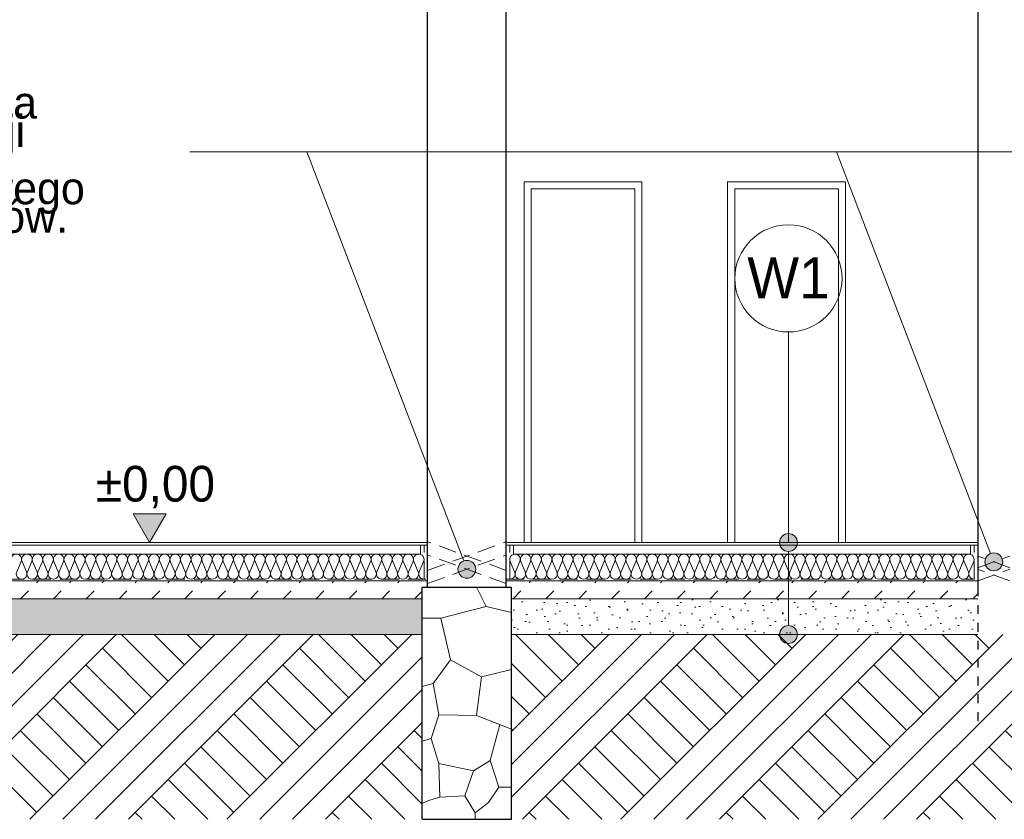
# Model space of a CAD drawing. Extents: x -396299 to -11759, y -15022 to 18278.
# Tile 65 of 205: x -232846 to -227333, y -5002 to -524. Entities that reach past the tile are written whole.
import ezdxf

# ---------------------------------------------------------------- set-up
doc = ezdxf.new("R2010")
doc.units = 0
doc.header["$MEASUREMENT"] = 0
doc.linetypes.add('Hidden Line', pattern=[100, 50, -50])
doc.linetypes.add('Krawędzie ukryte', pattern=[150, 100, -50])
for name, color, linetype in [('Arch ocieplenie', 7, 'Continuous'), ('Arch opisy', 7, 'Continuous'), ('Arch wymiary', 7, 'Continuous')]:
    doc.layers.add(name, color=color, linetype=linetype)
for name, color, linetype, lineweight, true_color in [('Arch ocieplenie_Nr_Pióra__9', 7, 'Continuous', 13, 0x3dad99), ('Arch opisy_Nr_Pióra__3', 7, 'Continuous', 20, 0xff6600), ('Arch wyburzenia_Nr_Pióra__2', 7, 'Continuous', 13, 0x7f7f7f), ('arch wypelnienia_Nr_Pióra__2', 7, 'Continuous', 13, 0x7f7f7f), ('INWENT.ŚCIANY_Nr_Pióra__2', 7, 'Continuous', 13, 0x7f7f7f)]:
    doc.layers.add(name, color=color, linetype=linetype, lineweight=lineweight, true_color=true_color)
for name, color, linetype, lineweight in [('Arch opisy_Nr_Pióra__1', 7, 'Continuous', 25), ('Arch opisy_Nr_Pióra__21', 7, 'Continuous', 13), ('Arch stropy_Nr_Pióra__21', 7, 'Continuous', 13), ('Arch stropy_Nr_Pióra__6', 7, 'Continuous', 13), ('Arch wymiary_Nr_Pióra__21', 7, 'Continuous', 13), ('INWENT. DRZWI_Nr_Pióra__21', 7, 'Continuous', 13), ('INWENT.ŚCIANY_Nr_Pióra__1', 7, 'Continuous', 25)]:
    doc.layers.add(name, color=color, linetype=linetype, lineweight=lineweight)
doc.styles.add('GENERATED_STYLE_1', font='txt')
doc.styles.add('GENERATED_STYLE_3', font='txt')
pattern_1 = [(45, (0, 0), (-275.77163, 275.77163), []), (45, (-91.9, 91.9), (-551.5433, 551.5433), []), (45, (-183.85, 183.85), (-551.5433, 551.5433), []), (135, (-275.77, 275.77), (91.92388, 91.92388), [390, -390])]
pattern_2 = [(45, (0, 200), (-63.63961, 63.63961), [0, -60, 0, -90]), (110, (200, 200), (84.572336, 30.781813), [0, -44, 0, -76])]
pattern_3 = [(45, (0, 0), (-183.84776, 183.84776), [195, -65]), (45, (1e-14, 183.85), (-183.84776, 183.84776), [195, -65])]

# ---------------------------------------------------------------- blocks, each defined once
blk = doc.blocks.new('Izolacja cieplna 14_100', base_point=(-236511.9, -3656.8))
at = {"layer": 'Arch ocieplenie_Nr_Pióra__9', "linetype": 'Continuous'}
for p, q in [((-232862.4, -3615.1), (-232837.8, -3558.5)), ((-232832.8, -3558.5), (-232808.1, -3615.1)), ((-232803.1, -3615.1), (-232778.5, -3558.5)), ((-232773.5, -3558.5), (-232748.8, -3615.1)), ((-232743.8, -3615.1), (-232719.2, -3558.5)), ((-232714.2, -3558.5), (-232689.5, -3615.1)), ((-232684.5, -3615.1), (-232659.9, -3558.5)), ((-232654.9, -3558.5), (-232630.2, -3615.1)), ((-232625.2, -3615.1), (-232600.6, -3558.5)), ((-232595.6, -3558.5), (-232570.9, -3615.1)), ((-232565.9, -3615.1), (-232541.3, -3558.5)), ((-232536.3, -3558.5), (-232511.6, -3615.1)), ((-232506.6, -3615.1), (-232482, -3558.5)), ((-232477, -3558.5), (-232452.3, -3615.1)), ((-232447.3, -3615.1), (-232422.7, -3558.5)), ((-232417.7, -3558.5), (-232393, -3615.1)), ((-232388, -3615.1), (-232363.4, -3558.5)), ((-232358.4, -3558.5), (-232333.7, -3615.1)), ((-232328.7, -3615.1), (-232304.1, -3558.5)), ((-232299.1, -3558.5), (-232274.4, -3615.1)), ((-232269.4, -3615.1), (-232244.8, -3558.5)), ((-232239.8, -3558.5), (-232215.1, -3615.1)), ((-232210.1, -3615.1), (-232185.5, -3558.5)), ((-232180.5, -3558.5), (-232155.8, -3615.1)), ((-232150.8, -3615.1), (-232126.2, -3558.5)), ((-232121.2, -3558.5), (-232096.5, -3615.1)), ((-232091.5, -3615.1), (-232066.9, -3558.5)), ((-232061.9, -3558.5), (-232037.2, -3615.1)), ((-232032.2, -3615.1), (-232007.6, -3558.5)), ((-232002.6, -3558.5), (-231977.9, -3615.1)), ((-231972.9, -3615.1), (-231948.3, -3558.5)), ((-231943.3, -3558.5), (-231918.6, -3615.1)), ((-231913.6, -3615.1), (-231889, -3558.5)), ((-231884, -3558.5), (-231859.3, -3615.1)), ((-231854.3, -3615.1), (-231829.7, -3558.5)), ((-231824.7, -3558.5), (-231800, -3615.1)), ((-231795, -3615.1), (-231770.4, -3558.5)), ((-231765.4, -3558.5), (-231740.7, -3615.1)), ((-231735.7, -3615.1), (-231711.1, -3558.5)), ((-231706.1, -3558.5), (-231681.4, -3615.1)), ((-231676.4, -3615.1), (-231651.8, -3558.5)), ((-231646.8, -3558.5), (-231622.1, -3615.1)), ((-231617.1, -3615.1), (-231592.5, -3558.5)), ((-231587.5, -3558.5), (-231562.8, -3615.1)), ((-231557.8, -3615.1), (-231533.2, -3558.5)), ((-231528.2, -3558.5), (-231503.5, -3615.1)), ((-231498.5, -3615.1), (-231473.9, -3558.5)), ((-231468.9, -3558.5), (-231444.2, -3615.1)), ((-231439.2, -3615.1), (-231414.6, -3558.5)), ((-231409.6, -3558.5), (-231384.9, -3615.1)), ((-231379.9, -3615.1), (-231355.3, -3558.5)), ((-231350.3, -3558.5), (-231325.6, -3615.1)), ((-231320.6, -3615.1), (-231296, -3558.5)), ((-231291, -3558.5), (-231266.3, -3615.1)), ((-231261.3, -3615.1), (-231236.7, -3558.5)), ((-231231.7, -3558.5), (-231207, -3615.1)), ((-231202, -3615.1), (-231177.4, -3558.5)), ((-231172.4, -3558.5), (-231147.7, -3615.1)), ((-231142.7, -3615.1), (-231118.1, -3558.5)), ((-231113.1, -3558.5), (-231088.4, -3615.1)), ((-231083.4, -3615.1), (-231058.8, -3558.5)), ((-231053.8, -3558.5), (-231029.1, -3615.1)), ((-231024.1, -3615.1), (-230999.5, -3558.5)), ((-230994.5, -3558.5), (-230969.8, -3615.1)), ((-230964.8, -3615.1), (-230940.2, -3558.5)), ((-230935.2, -3558.5), (-230910.5, -3615.1)), ((-230905.5, -3615.1), (-230880.9, -3558.5)), ((-230875.9, -3558.5), (-230851.2, -3615.1)), ((-230846.2, -3615.1), (-230821.6, -3558.5)), ((-230816.6, -3558.5), (-230791.9, -3615.1)), ((-230786.9, -3615.1), (-230762.3, -3558.5)), ((-230757.3, -3558.5), (-230732.6, -3615.1)), ((-230727.6, -3615.1), (-230703, -3558.5)), ((-230698, -3558.5), (-230673.3, -3615.1)), ((-230668.3, -3615.1), (-230643.7, -3558.5)), ((-230638.7, -3558.5), (-230614, -3615.1)), ((-230609, -3615.1), (-230584.4, -3558.5))]:
    blk.add_line(p, q, dxfattribs=at)
for centre, start_param, end_param in [((-232864.9, -3546.6), 4.299595, 8.266775), ((-232805.6, -3546.6), 4.299595, 8.266775), ((-232746.3, -3546.6), 4.299595, 8.266775), ((-232687, -3546.6), 4.299595, 8.266775), ((-232627.7, -3546.6), 4.299595, 8.266775), ((-232568.4, -3546.6), 4.299595, 8.266775), ((-232509.1, -3546.6), 4.299595, 8.266775), ((-232449.8, -3546.6), 4.299595, 8.266775), ((-232390.5, -3546.6), 4.299595, 8.266775), ((-232331.2, -3546.6), 4.299595, 8.266775), ((-232271.9, -3546.6), 4.299595, 8.266775), ((-232212.6, -3546.6), 4.299595, 8.266775), ((-232153.3, -3546.6), 4.299595, 8.266775), ((-232094, -3546.6), 4.299595, 8.266775), ((-232034.7, -3546.6), 4.299595, 8.266775), ((-231975.4, -3546.6), 4.299595, 8.266775), ((-231916.1, -3546.6), 4.299595, 8.266775), ((-231856.8, -3546.6), 4.299595, 8.266775), ((-231797.5, -3546.6), 4.299595, 8.266775), ((-231738.2, -3546.6), 4.299595, 8.266775), ((-231678.9, -3546.6), 4.299595, 8.266775), ((-231619.6, -3546.6), 4.299595, 8.266775), ((-231560.3, -3546.6), 4.299595, 8.266775), ((-231501, -3546.6), 4.299595, 8.266775), ((-231441.7, -3546.6), 4.299595, 8.266775), ((-231382.4, -3546.6), 4.299595, 8.266775), ((-231323.1, -3546.6), 4.299595, 8.266775), ((-231263.8, -3546.6), 4.299595, 8.266775), ((-231204.5, -3546.6), 4.299595, 8.266775), ((-231145.2, -3546.6), 4.299595, 8.266775), ((-231085.9, -3546.6), 4.299595, 8.266775), ((-231026.6, -3546.6), 4.299595, 8.266775), ((-230967.3, -3546.6), 4.299595, 8.266775), ((-230908, -3546.6), 4.299595, 8.266775), ((-230848.7, -3546.6), 4.299595, 8.266775), ((-230789.4, -3546.6), 4.299595, 8.266775), ((-230730.1, -3546.6), 4.299595, 8.266775), ((-230670.8, -3546.6), 4.299595, 8.266775), ((-230611.5, -3546.6), 4.299595, 8.266775), ((-232835.3, -3627), 1.158004, 5.125183), ((-232776, -3627), 1.158004, 5.125183), ((-232716.7, -3627), 1.158004, 5.125183), ((-232657.4, -3627), 1.158004, 5.125183), ((-232598.1, -3627), 1.158004, 5.125183), ((-232538.8, -3627), 1.158004, 5.125183), ((-232479.5, -3627), 1.158004, 5.125183), ((-232420.2, -3627), 1.158004, 5.125183), ((-232360.9, -3627), 1.158004, 5.125183), ((-232301.6, -3627), 1.158004, 5.125183), ((-232242.3, -3627), 1.158004, 5.125183), ((-232183, -3627), 1.158004, 5.125183), ((-232123.7, -3627), 1.158004, 5.125183), ((-232064.4, -3627), 1.158004, 5.125183), ((-232005.1, -3627), 1.158004, 5.125183), ((-231945.8, -3627), 1.158004, 5.125183), ((-231886.5, -3627), 1.158004, 5.125183), ((-231827.2, -3627), 1.158004, 5.125183), ((-231767.9, -3627), 1.158004, 5.125183), ((-231708.6, -3627), 1.158004, 5.125183), ((-231649.3, -3627), 1.158004, 5.125183), ((-231590, -3627), 1.158004, 5.125183), ((-231530.7, -3627), 1.158004, 5.125183), ((-231471.4, -3627), 1.158004, 5.125183), ((-231412.1, -3627), 1.158004, 5.125183), ((-231352.8, -3627), 1.158004, 5.125183), ((-231293.5, -3627), 1.158004, 5.125183), ((-231234.2, -3627), 1.158004, 5.125183), ((-231174.9, -3627), 1.158004, 5.125183), ((-231115.6, -3627), 1.158004, 5.125183), ((-231056.3, -3627), 1.158004, 5.125183), ((-230997, -3627), 1.158004, 5.125183), ((-230937.7, -3627), 1.158004, 5.125183), ((-230878.4, -3627), 1.158004, 5.125183), ((-230819.1, -3627), 1.158004, 5.125183), ((-230759.8, -3627), 1.158004, 5.125183), ((-230700.5, -3627), 1.158004, 5.125183), ((-230641.2, -3627), 1.158004, 5.125183), ((-230581.9, -3627), 1.158004, 3.141593)]:
    blk.add_ellipse(centre, major_axis=(0, 29.8), ratio=0.995804, start_param=start_param, end_param=end_param, dxfattribs=at)
blk = doc.blocks.new('Izolacja cieplna 14_102', base_point=(-230101.9, -3656.8))
at = {"layer": 'Arch ocieplenie_Nr_Pióra__9', "linetype": 'Continuous'}
for p, q in [((-230099.4, -3558.5), (-230074.8, -3615.1)), ((-230069.9, -3615.1), (-230045.3, -3558.5)), ((-230040.3, -3558.5), (-230015.7, -3615.1)), ((-230010.8, -3615.1), (-229986.2, -3558.5)), ((-229981.2, -3558.5), (-229956.6, -3615.1)), ((-229951.7, -3615.1), (-229927.1, -3558.5)), ((-229922.1, -3558.5), (-229897.5, -3615.1)), ((-229892.6, -3615.1), (-229868, -3558.5)), ((-229863, -3558.5), (-229838.5, -3615.1)), ((-229833.5, -3615.1), (-229808.9, -3558.5)), ((-229803.9, -3558.5), (-229779.4, -3615.1)), ((-229774.4, -3615.1), (-229749.8, -3558.5)), ((-229744.9, -3558.5), (-229720.3, -3615.1)), ((-229715.3, -3615.1), (-229690.7, -3558.5)), ((-229685.8, -3558.5), (-229661.2, -3615.1)), ((-229656.2, -3615.1), (-229631.6, -3558.5)), ((-229626.7, -3558.5), (-229602.1, -3615.1)), ((-229597.1, -3615.1), (-229572.5, -3558.5)), ((-229567.6, -3558.5), (-229543, -3615.1)), ((-229538, -3615.1), (-229513.5, -3558.5)), ((-229508.5, -3558.5), (-229483.9, -3615.1)), ((-229478.9, -3615.1), (-229454.4, -3558.5)), ((-229449.4, -3558.5), (-229424.8, -3615.1)), ((-229419.9, -3615.1), (-229395.3, -3558.5)), ((-229390.3, -3558.5), (-229365.7, -3615.1)), ((-229360.8, -3615.1), (-229336.2, -3558.5)), ((-229331.2, -3558.5), (-229306.6, -3615.1)), ((-229301.7, -3615.1), (-229277.1, -3558.5)), ((-229272.1, -3558.5), (-229247.5, -3615.1)), ((-229242.6, -3615.1), (-229218, -3558.5)), ((-229213, -3558.5), (-229188.5, -3615.1)), ((-229183.5, -3615.1), (-229158.9, -3558.5)), ((-229153.9, -3558.5), (-229129.4, -3615.1)), ((-229124.4, -3615.1), (-229099.8, -3558.5)), ((-229094.9, -3558.5), (-229070.3, -3615.1)), ((-229065.3, -3615.1), (-229040.7, -3558.5)), ((-229035.8, -3558.5), (-229011.2, -3615.1)), ((-229006.2, -3615.1), (-228981.6, -3558.5)), ((-228976.7, -3558.5), (-228952.1, -3615.1)), ((-228947.1, -3615.1), (-228922.5, -3558.5)), ((-228917.6, -3558.5), (-228893, -3615.1)), ((-228888, -3615.1), (-228863.5, -3558.5)), ((-228858.5, -3558.5), (-228833.9, -3615.1)), ((-228828.9, -3615.1), (-228804.4, -3558.5)), ((-228799.4, -3558.5), (-228774.8, -3615.1)), ((-228769.9, -3615.1), (-228745.3, -3558.5)), ((-228740.3, -3558.5), (-228715.7, -3615.1)), ((-228710.8, -3615.1), (-228686.2, -3558.5)), ((-228681.2, -3558.5), (-228656.6, -3615.1)), ((-228651.7, -3615.1), (-228627.1, -3558.5)), ((-228622.1, -3558.5), (-228597.5, -3615.1)), ((-228592.6, -3615.1), (-228568, -3558.5)), ((-228563, -3558.5), (-228538.5, -3615.1)), ((-228533.5, -3615.1), (-228508.9, -3558.5)), ((-228503.9, -3558.5), (-228479.4, -3615.1)), ((-228474.4, -3615.1), (-228449.8, -3558.5)), ((-228444.9, -3558.5), (-228420.3, -3615.1)), ((-228415.3, -3615.1), (-228390.7, -3558.5)), ((-228385.8, -3558.5), (-228361.2, -3615.1)), ((-228356.2, -3615.1), (-228331.6, -3558.5)), ((-228326.7, -3558.5), (-228302.1, -3615.1)), ((-228297.1, -3615.1), (-228272.5, -3558.5)), ((-228267.6, -3558.5), (-228243, -3615.1)), ((-228238, -3615.1), (-228213.5, -3558.5)), ((-228208.5, -3558.5), (-228183.9, -3615.1)), ((-228178.9, -3615.1), (-228154.4, -3558.5)), ((-228149.4, -3558.5), (-228124.8, -3615.1)), ((-228119.9, -3615.1), (-228095.3, -3558.5)), ((-228090.3, -3558.5), (-228065.7, -3615.1)), ((-228060.8, -3615.1), (-228036.2, -3558.5)), ((-228031.2, -3558.5), (-228006.6, -3615.1)), ((-228001.7, -3615.1), (-227977.1, -3558.5)), ((-227972.1, -3558.5), (-227947.5, -3615.1)), ((-227942.6, -3615.1), (-227918, -3558.5)), ((-227913, -3558.5), (-227888.5, -3615.1)), ((-227883.5, -3615.1), (-227858.9, -3558.5)), ((-227853.9, -3558.5), (-227829.4, -3615.1)), ((-227824.4, -3615.1), (-227799.8, -3558.5)), ((-227794.9, -3558.5), (-227770.3, -3615.1)), ((-227765.3, -3615.1), (-227740.7, -3558.5)), ((-227735.8, -3558.5), (-227711.2, -3615.1)), ((-227706.2, -3615.1), (-227681.6, -3558.5)), ((-227676.7, -3558.5), (-227652.1, -3615.1)), ((-227647.1, -3615.1), (-227622.5, -3558.5)), ((-227617.6, -3558.5), (-227593, -3615.1)), ((-227588, -3615.1), (-227563.5, -3558.5)), ((-227558.5, -3558.5), (-227533.9, -3615.1)), ((-227528.9, -3615.1), (-227504.4, -3558.5))]:
    blk.add_line(p, q, dxfattribs=at)
for centre, start_param, end_param in [((-230072.3, -3546.6), 4.299595, 8.266775), ((-230013.2, -3546.6), 4.299595, 8.266775), ((-229954.2, -3546.6), 4.299595, 8.266775), ((-229895.1, -3546.6), 4.299595, 8.266775), ((-229836, -3546.6), 4.299595, 8.266775), ((-229776.9, -3546.6), 4.299595, 8.266775), ((-229717.8, -3546.6), 4.299595, 8.266775), ((-229658.7, -3546.6), 4.299595, 8.266775), ((-229599.6, -3546.6), 4.299595, 8.266775), ((-229540.5, -3546.6), 4.299595, 8.266775), ((-229481.4, -3546.6), 4.299595, 8.266775), ((-229422.3, -3546.6), 4.299595, 8.266775), ((-229363.2, -3546.6), 4.299595, 8.266775), ((-229304.2, -3546.6), 4.299595, 8.266775), ((-229245.1, -3546.6), 4.299595, 8.266775), ((-229186, -3546.6), 4.299595, 8.266775), ((-229126.9, -3546.6), 4.299595, 8.266775), ((-229067.8, -3546.6), 4.299595, 8.266775), ((-229008.7, -3546.6), 4.299595, 8.266775), ((-228949.6, -3546.6), 4.299595, 8.266775), ((-228890.5, -3546.6), 4.299595, 8.266775), ((-228831.4, -3546.6), 4.299595, 8.266775), ((-228772.3, -3546.6), 4.299595, 8.266775), ((-228713.2, -3546.6), 4.299595, 8.266775), ((-228654.2, -3546.6), 4.299595, 8.266775), ((-228595.1, -3546.6), 4.299595, 8.266775), ((-228536, -3546.6), 4.299595, 8.266775), ((-228476.9, -3546.6), 4.299595, 8.266775), ((-228417.8, -3546.6), 4.299595, 8.266775), ((-228358.7, -3546.6), 4.299595, 8.266775), ((-228299.6, -3546.6), 4.299595, 8.266775), ((-228240.5, -3546.6), 4.299595, 8.266775), ((-228181.4, -3546.6), 4.299595, 8.266775), ((-228122.3, -3546.6), 4.299595, 8.266775), ((-228063.2, -3546.6), 4.299595, 8.266775), ((-228004.2, -3546.6), 4.299595, 8.266775), ((-227945.1, -3546.6), 4.299595, 8.266775), ((-227886, -3546.6), 4.299595, 8.266775), ((-227826.9, -3546.6), 4.299595, 8.266775), ((-227767.8, -3546.6), 4.299595, 8.266775), ((-227708.7, -3546.6), 4.299595, 8.266775), ((-227649.6, -3546.6), 4.299595, 8.266775), ((-227590.5, -3546.6), 4.299595, 8.266775), ((-227531.4, -3546.6), 4.299595, 8.266775), ((-230101.9, -3627), 3.141593, 5.125182), ((-230042.8, -3627), 1.158004, 5.125183), ((-229983.7, -3627), 1.158004, 5.125183), ((-229924.6, -3627), 1.158004, 5.125183), ((-229865.5, -3627), 1.158004, 5.125183), ((-229806.4, -3627), 1.158004, 5.125183), ((-229747.3, -3627), 1.158004, 5.125183), ((-229688.2, -3627), 1.158004, 5.125183), ((-229629.2, -3627), 1.158004, 5.125183), ((-229570.1, -3627), 1.158004, 5.125183), ((-229511, -3627), 1.158004, 5.125183), ((-229451.9, -3627), 1.158004, 5.125183), ((-229392.8, -3627), 1.158004, 5.125183), ((-229333.7, -3627), 1.158004, 5.125183), ((-229274.6, -3627), 1.158004, 5.125183), ((-229215.5, -3627), 1.158004, 5.125183), ((-229156.4, -3627), 1.158004, 5.125183), ((-229097.3, -3627), 1.158004, 5.125183), ((-229038.2, -3627), 1.158004, 5.125183), ((-228979.2, -3627), 1.158004, 5.125183), ((-228920.1, -3627), 1.158004, 5.125183), ((-228861, -3627), 1.158004, 5.125183), ((-228801.9, -3627), 1.158004, 5.125183), ((-228742.8, -3627), 1.158004, 5.125183), ((-228683.7, -3627), 1.158004, 5.125183), ((-228624.6, -3627), 1.158004, 5.125183), ((-228565.5, -3627), 1.158004, 5.125183), ((-228506.4, -3627), 1.158004, 5.125183), ((-228447.3, -3627), 1.158004, 5.125183), ((-228388.2, -3627), 1.158004, 5.125183), ((-228329.2, -3627), 1.158004, 5.125183), ((-228270.1, -3627), 1.158004, 5.125183), ((-228211, -3627), 1.158004, 5.125183), ((-228151.9, -3627), 1.158004, 5.125183), ((-228092.8, -3627), 1.158004, 5.125183), ((-228033.7, -3627), 1.158004, 5.125183), ((-227974.6, -3627), 1.158004, 5.125183), ((-227915.5, -3627), 1.158004, 5.125183), ((-227856.4, -3627), 1.158004, 5.125183), ((-227797.3, -3627), 1.158004, 5.125183), ((-227738.2, -3627), 1.158004, 5.125183), ((-227679.2, -3627), 1.158004, 5.125183), ((-227620.1, -3627), 1.158004, 5.125183), ((-227561, -3627), 1.158004, 5.125183), ((-227501.9, -3627), 1.158004, 3.141593)]:
    blk.add_ellipse(centre, major_axis=(0, 29.8), ratio=0.992293, start_param=start_param, end_param=end_param, dxfattribs=at)
blk = doc.blocks.new('Linia_77', base_point=(-228541.5, -3966.8))
at = {"layer": 'Arch opisy_Nr_Pióra__21', "linetype": 'Continuous'}
for points in [[(-228491.5, -3451.8), (-228495.3, -3432.7), (-228506.2, -3416.5), (-228522.4, -3405.6), (-228541.5, -3401.8), (-228560.6, -3405.6), (-228576.9, -3416.5), (-228587.7, -3432.7), (-228591.5, -3451.8), (-228587.7, -3471), (-228576.9, -3487.2), (-228560.6, -3498), (-228541.5, -3501.8), (-228522.4, -3498), (-228506.2, -3487.2), (-228495.3, -3471)], [(-228491.5, -3966.8), (-228495.3, -3947.7), (-228506.2, -3931.5), (-228522.4, -3920.6), (-228541.5, -3916.8), (-228560.6, -3920.6), (-228576.9, -3931.5), (-228587.7, -3947.7), (-228591.5, -3966.8), (-228587.7, -3986), (-228576.9, -4002.2), (-228560.6, -4013), (-228541.5, -4016.8), (-228522.4, -4013), (-228506.2, -4002.2), (-228495.3, -3986)]]:
    blk.add_hatch(color=256, dxfattribs=at).paths.add_polyline_path(points, flags=0)
blk.add_line((-228541.5, -3916.8), (-228541.5, -3501.8), dxfattribs=at)
for centre in [(-228541.5, -3451.8), (-228541.5, -3966.8)]:
    blk.add_circle(centre, 50, dxfattribs=at)
blk = doc.blocks.new('Linia_78', base_point=(-228541.5, -3451.8))
at = {"layer": 'Arch opisy_Nr_Pióra__21', "linetype": 'Continuous'}
blk.add_line((-228541.5, -3451.8), (-228541.5, -2272.8), dxfattribs=at)
blk.add_circle((-228541.5, -1972.8), 300, dxfattribs=at)
blk = doc.blocks.new('Wymiary_9', base_point=(-232118.4, -3451.8))
at = {"layer": 'Arch wymiary_Nr_Pióra__21', "linetype": 'Continuous'}
blk.add_hatch(color=256, dxfattribs=at).paths.add_polyline_path([(-232118.4, -3451.8), (-232211.2, -3291.8), (-232025.6, -3291.8)], flags=0)
for p, q in [((-232118.4, -3451.8), (-232211.2, -3291.8)), ((-232211.2, -3291.8), (-232025.6, -3291.8)), ((-232025.6, -3291.8), (-232118.4, -3451.8)), ((-232118.4, -3451.8), (-232238.4, -3451.8)), ((-232118.4, -3451.8), (-231998.4, -3451.8))]:
    blk.add_line(p, q, dxfattribs=at)
at = {"layer": 'Arch wymiary_Nr_Pióra__21', "insert": (-232419.6, -3259.8), "char_height": 200, "attachment_point": 7, "style": 'GENERATED_STYLE_1'}
blk.add_mtext('{±0,00}', dxfattribs=at)
blk = doc.blocks.new('Linia_201', base_point=(-230341.9, -3601.7))
at = {"layer": 'Arch opisy_Nr_Pióra__3', "linetype": 'Continuous'}
blk.add_hatch(color=256, dxfattribs=at).paths.add_polyline_path([(-230291.9, -3601.7), (-230295.7, -3582.6), (-230306.5, -3566.4), (-230322.7, -3555.6), (-230341.9, -3551.7), (-230361, -3555.6), (-230377.2, -3566.4), (-230388.1, -3582.6), (-230391.9, -3601.7), (-230388.1, -3620.9), (-230377.2, -3637.1), (-230361, -3647.9), (-230341.9, -3651.7), (-230322.7, -3647.9), (-230306.5, -3637.1), (-230295.7, -3620.9)], flags=0)
blk.add_line((-230359.8, -3555.1), (-231239.1, -1264.1), dxfattribs=at)
blk.add_circle((-230341.9, -3601.7), 50, dxfattribs=at)
blk = doc.blocks.new('Linia_202', base_point=(-227391.9, -3560))
at = {"layer": 'Arch opisy_Nr_Pióra__3', "linetype": 'Continuous'}
blk.add_hatch(color=256, dxfattribs=at).paths.add_polyline_path([(-227341.9, -3560), (-227345.7, -3540.9), (-227356.5, -3524.7), (-227372.7, -3513.8), (-227391.9, -3510), (-227411, -3513.8), (-227427.2, -3524.7), (-227438.1, -3540.9), (-227441.9, -3560), (-227438.1, -3579.2), (-227427.2, -3595.4), (-227411, -3606.2), (-227391.9, -3610), (-227372.7, -3606.2), (-227356.5, -3595.4), (-227345.7, -3579.2)], flags=0)
blk.add_line((-227409.8, -3513.3), (-228273.1, -1264.1), dxfattribs=at)
blk.add_circle((-227391.9, -3560), 50, dxfattribs=at)

msp = doc.modelspace()

# ---------------------------------------------------------------- hatches: boundary and pattern name
at = {"layer": 'Arch wyburzenia_Nr_Pióra__2', "linetype": 'Continuous'}
h = msp.add_hatch(dxfattribs=at)
h.set_pattern_fill('Dashed', color=256, style=0, pattern_type=2)
h.set_pattern_definition(pattern_3)
h.paths.add_polyline_path([(-236691.9, -3666.8), (-236691.9, -3701.8), (-236661.9, -3701.8), (-236661.9, -3766.8), (-230591.9, -3766.8), (-230591.9, -3701.8), (-230561.9, -3701.8), (-230561.9, -3666.8), (-236661.9, -3666.8)], flags=0)
h = msp.add_hatch(dxfattribs=at)
h.set_pattern_fill('Dashed', color=256, style=0, pattern_type=2)
h.set_pattern_definition(pattern_3)
h.paths.add_polyline_path([(-230091.9, -3766.8), (-227481.9, -3766.8), (-227481.9, -3666.8), (-230121.9, -3666.8), (-230121.9, -3701.8), (-230091.9, -3701.8)], flags=0)
at = {"layer": 'arch wypelnienia_Nr_Pióra__2', "linetype": 'Continuous'}
h = msp.add_hatch(dxfattribs=at)
h.set_pattern_fill('Cut_Stone', color=256, style=0, pattern_type=2)
h.set_pattern_definition(pattern_2)
h.paths.add_polyline_path([(-230591.9, -3766.8), (-236661.9, -3766.8), (-236661.9, -3966.8), (-230591.9, -3966.8)], flags=0)
h = msp.add_hatch(dxfattribs=at)
h.set_pattern_fill('Cut_Stone', color=256, style=0, pattern_type=2)
h.set_pattern_definition(pattern_2)
h.paths.add_polyline_path([(-227481.9, -3766.8), (-227481.9, -3966.8), (-230091.9, -3966.8), (-230091.9, -3766.8)], flags=0)
h = msp.add_hatch(dxfattribs=at)
h.set_pattern_fill('Earth', color=256, style=0, pattern_type=2)
h.set_pattern_definition(pattern_1)
h.paths.add_polyline_path([(-236661.9, -5001.8), (-230591.9, -5001.8), (-230591.9, -3966.8), (-236661.9, -3966.8)], flags=0)
h = msp.add_hatch(dxfattribs=at)
h.set_pattern_fill('Earth', color=256, style=0, pattern_type=2)
h.set_pattern_definition(pattern_1)
h.paths.add_polyline_path([(-223981.9, -5001.8), (-230091.9, -5001.8), (-230091.9, -3966.8), (-223981.9, -3966.8)], flags=0)

# ---------------------------------------------------------------- linework, layer by layer
at = {"layer": 'Arch opisy_Nr_Pióra__3', "linetype": 'Continuous'}
msp.add_line((-224508.1, -1264.1), (-231893.7, -1264.1), dxfattribs=at)
at = {"layer": 'Arch stropy_Nr_Pióra__21', "linetype": 'Krawędzie ukryte'}
for p, q in [((-230581.9, -3656.8), (-230581.9, -3466.8)), ((-230561.9, -3607.8), (-230121.9, -3447.6)), ((-230121.9, -3607.8), (-230561.9, -3447.6)), ((-230101.9, -3656.8), (-230101.9, -3466.8)), ((-227501.9, -3656.8), (-227501.9, -3466.8)), ((-230561.9, -3681.8), (-230121.9, -3521.7)), ((-230121.9, -3681.8), (-230561.9, -3521.7)), ((-227301.9, -3592.8), (-227481.9, -3527.3)), ((-227481.9, -3592.8), (-227301.9, -3527.3)), ((-227301.9, -3666.8), (-227481.9, -3601.3)), ((-227481.9, -3666.8), (-227301.9, -3601.3)), ((-236671.9, -3656.8), (-230561.9, -3656.8)), ((-230121.9, -3656.8), (-227501.9, -3656.8))]:
    msp.add_line(p, q, dxfattribs=at)
at = {"layer": 'Arch stropy_Nr_Pióra__6', "linetype": 'Continuous'}
for p, q in [((-236511.9, -3451.8), (-230561.9, -3451.8)), ((-236511.9, -3466.8), (-230561.9, -3466.8)), ((-230601.9, -3516.8), (-230601.9, -3466.8)), ((-230121.9, -3451.8), (-227481.9, -3451.8)), ((-230121.9, -3466.8), (-227481.9, -3466.8)), ((-230081.9, -3516.8), (-230081.9, -3466.8)), ((-227521.9, -3516.8), (-227521.9, -3466.8)), ((-236491.9, -3516.8), (-230601.9, -3516.8)), ((-230081.9, -3516.8), (-227521.9, -3516.8)), ((-236691.9, -3666.8), (-230561.9, -3666.8)), ((-230121.9, -3666.8), (-227481.9, -3666.8)), ((-236661.9, -3766.8), (-230591.9, -3766.8)), ((-230091.9, -3766.8), (-227481.9, -3766.8)), ((-236661.9, -3966.8), (-230591.9, -3966.8)), ((-230091.9, -3966.8), (-227481.9, -3966.8))]:
    msp.add_line(p, q, dxfattribs=at)
at = {"layer": 'INWENT. DRZWI_Nr_Pióra__21', "linetype": 'Continuous'}
for p, q in [((-230021.9, -1431.8), (-229361.9, -1431.8)), ((-230021.9, -1431.8), (-230021.9, -3451.8)), ((-229361.9, -1431.8), (-229361.9, -3451.8)), ((-228881.9, -1431.8), (-228881.9, -3451.8)), ((-228881.9, -1431.8), (-228221.9, -1431.8)), ((-228221.9, -1431.8), (-228221.9, -3451.8)), ((-229981.9, -1471.8), (-229981.9, -3451.8)), ((-229981.9, -1471.8), (-229401.9, -1471.8)), ((-229401.9, -1471.8), (-229401.9, -3451.8)), ((-228841.9, -1471.8), (-228841.9, -3451.8)), ((-228841.9, -1471.8), (-228261.9, -1471.8)), ((-228261.9, -1471.8), (-228261.9, -3451.8))]:
    msp.add_line(p, q, dxfattribs=at)
at = {"layer": 'INWENT.ŚCIANY_Nr_Pióra__1', "linetype": 'Continuous'}
for p, q in [((-227481.9, 3808.2), (-227481.9, -3701.8)), ((-230561.9, -3701.8), (-230561.9, 233.2)), ((-230121.9, -3701.8), (-230121.9, 233.2)), ((-230591.9, -3701.8), (-230091.9, -3701.8)), ((-230591.9, -5001.8), (-230591.9, -3701.8)), ((-230091.9, -5001.8), (-230091.9, -3701.8)), ((-230591.9, -5001.8), (-230091.9, -5001.8))]:
    msp.add_line(p, q, dxfattribs=at)
at = {"layer": 'INWENT.ŚCIANY_Nr_Pióra__1', "linetype": 'Hidden Line'}
msp.add_line((-227481.9, -3701.8), (-227481.9, -4471.4), dxfattribs=at)
at = {"layer": 'INWENT.ŚCIANY_Nr_Pióra__2', "linetype": 'Continuous'}
for p, q in [((-230234.1, -3810.1), (-230288.2, -3701.8)), ((-230234.1, -3810.1), (-230488.3, -3875)), ((-230091.9, -3843.5), (-230234.1, -3810.1)), ((-230488.3, -3875), (-230591.9, -3875)), ((-230488.3, -3875), (-230434.2, -4109.1)), ((-230434.2, -4109.1), (-230531.5, -4241.6)), ((-230434.2, -4109.1), (-230261.1, -4203.8)), ((-230261.1, -4203.8), (-230091.9, -4162.7)), ((-230531.5, -4241.6), (-230591.9, -4257.3)), ((-230499.1, -4417.4), (-230531.5, -4241.6)), ((-230261.1, -4203.8), (-230288.2, -4420.1)), ((-230499.1, -4417.4), (-230542.4, -4549.9)), ((-230288.2, -4420.1), (-230499.1, -4417.4)), ((-230288.2, -4420.1), (-230091.9, -4497.3)), ((-230212.5, -4672.9), (-230157.5, -4471.5)), ((-230542.4, -4549.9), (-230591.9, -4564.8)), ((-230542.4, -4549.9), (-230499.1, -4689.1)), ((-230304.4, -4729.7), (-230212.5, -4672.9)), ((-230212.5, -4672.9), (-230163.8, -4821.6)), ((-230499.1, -4689.1), (-230493.7, -4878.4)), ((-230499.1, -4689.1), (-230304.4, -4729.7)), ((-230353.1, -4870.3), (-230304.4, -4729.7)), ((-230163.8, -4821.6), (-230220.6, -4908.1)), ((-230163.8, -4821.6), (-230091.9, -4821.6)), ((-230550.2, -4894.6), (-230591.9, -4910.5)), ((-230493.7, -4878.4), (-230550.2, -4894.6)), ((-230493.7, -4878.4), (-230353.1, -4870.3)), ((-230296.3, -4964.9), (-230353.1, -4870.3)), ((-230220.6, -4908.1), (-230296.3, -4964.9)), ((-230296.3, -4964.9), (-230296.3, -5001.8))]:
    msp.add_line(p, q, dxfattribs=at)

# ---------------------------------------------------------------- block references
at = {"layer": 'Arch ocieplenie', "color": 104, "linetype": 'Continuous', "lineweight": 20, "true_color": 0x029e21}
for name, p in [('Izolacja cieplna 14_100', (-236511.9, -3656.8)), ('Izolacja cieplna 14_102', (-230101.9, -3656.8))]:
    msp.add_blockref(name, p, dxfattribs=at)
at = {"layer": 'Arch opisy', "color": 30, "linetype": 'Continuous', "lineweight": 20, "true_color": 0xff6600}
for name, p in [('Linia_201', (-230341.9, -3601.7)), ('Linia_202', (-227391.9, -3560))]:
    msp.add_blockref(name, p, dxfattribs=at)
at = {"layer": 'Arch opisy', "linetype": 'Continuous'}
for name, p in [('Linia_78', (-228541.5, -3451.8)), ('Linia_77', (-228541.5, -3966.8))]:
    msp.add_blockref(name, p, dxfattribs=at)
at = {"layer": 'Arch wymiary', "linetype": 'Continuous'}
msp.add_blockref('Wymiary_9', (-232118.4, -3451.8), dxfattribs=at)

# ---------------------------------------------------------------- texts
at = {"layer": 'Arch opisy_Nr_Pióra__1', "linetype": 'Continuous', "insert": (-228541.5, -1854.3), "char_height": 230, "attachment_point": 2, "style": 'GENERATED_STYLE_3'}
msp.add_mtext('{W1}', dxfattribs=at)
at = {"layer": 'Arch opisy_Nr_Pióra__3', "linetype": 'Continuous', "insert": (-235157.2, -1494.6), "char_height": 180, "width": 2554.73, "attachment_point": 4, "line_spacing_factor": 0.532894, "style": 'GENERATED_STYLE_3'}
msp.add_mtext('{Pozioma hydroizolacja\\Pściany metodą iniekcji\\Pna bazie \\Pbezrozpuszczalnikowego \\Pkremu na bazie silanów.\\PWażne: patrz pnk.2 Uwagi}', dxfattribs=at)

doc.saveas('drawing.dxf')
